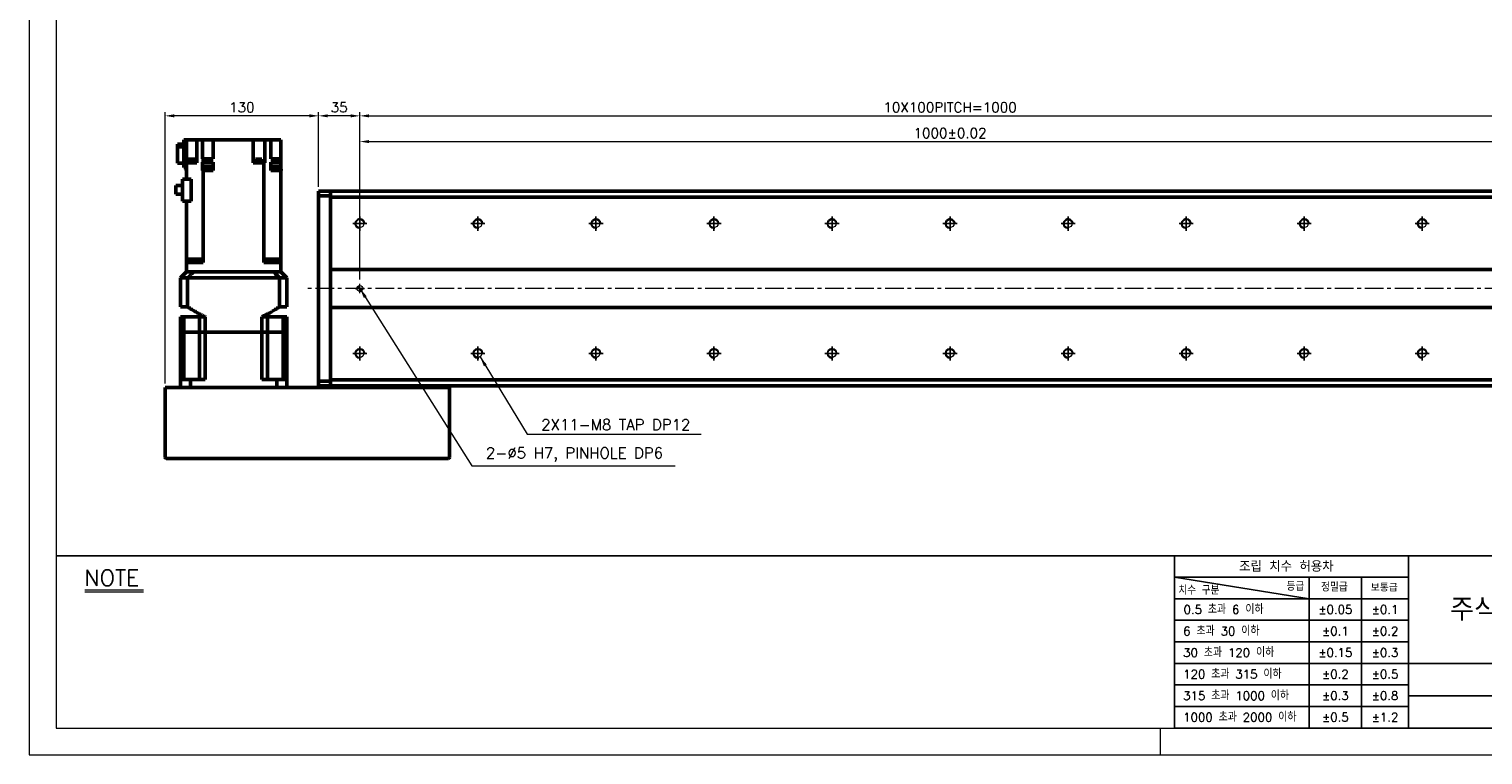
# Model space of a CAD drawing. Header units: millimetres. Extents: x 46891 to 50463, y 6223 to 9884.
# Tile 1 of 6: x 48547 to 49778, y 8529 to 9144. Entities that reach past the tile are written whole.
import ezdxf

# ---------------------------------------------------------------- set-up
doc = ezdxf.new("R2010")
doc.units = ezdxf.units.MM
doc.header["$LTSCALE"] = 0.5
doc.linetypes.add('CENTER', pattern=[50.8, 31.75, -6.35, 6.35, -6.35])
doc.layers.get('0').update_dxf_attribs({"lineweight": 20})
for name, color, linetype, lineweight in [('1', 1, 'CENTER', 13), ('4', 4, 'Continuous', 13), ('외형선(ISO)', 7, 'Continuous', 50)]:
    doc.layers.add(name, color=color, linetype=linetype, lineweight=lineweight)
for name, color, linetype in [('3', 3, 'Continuous'), ('C', 1, 'CENTER'), ('DIM', 4, 'Continuous')]:
    doc.layers.add(name, color=color, linetype=linetype)
doc.styles.add('DSR TEXT', font='romans.shx', dxfattribs={"bigfont": 'whgtxt.shx'})
doc.styles.get("Standard").update_dxf_attribs({"font": 'romans.shx', "bigfont": 'whgtxt.shx'})
doc.dimstyles.new('DSR', dxfattribs={"dimscale": 2, "dimtxt": 3, "dimasz": 3, "dimexe": 0.5, "dimexo": 0.5, "dimgap": 0.5, "dimtad": 1, "dimdsep": 46, "dimtxsty": 'Standard', "dimcen": 2.5, "dimclrd": 4, "dimclre": 4, "dimclrt": 2, "dimadec": 0, "dimazin": 2, "dimtfac": 1, "dimtmove": 0, "dimatfit": 3, "dimfxl": 0, "dimlwd": -1, "dimlwe": -1, "dimarcsym": 0})

# ---------------------------------------------------------------- blocks, each defined once
blk = doc.blocks.new('A$C13F00394')
for p, q in [((-202.34, 25.67), (-191.42, 25.67)), ((-202.34, 25.3), (-191.42, 25.3))]:
    blk.add_line(p, q)
at = {"layer": '3'}
for p, q in [((0, 32), (-207.68, 32)), ((0, 32), (202.32, 32)), ((0, 32), (0, 0)), ((43.43, 32), (43.43, 0)), ((0, 28), (25, 24)), ((43.43, 28), (0, 28)), ((25, 28), (25, 0)), ((34.7, 28), (34.7, 0)), ((43.43, 24), (0, 24)), ((43.43, 20), (0, 20)), ((43.43, 16), (0, 16)), ((0, 12), (129.32, 12)), ((43.43, 8), (0, 8)), ((97.32, 6), (43.43, 6)), ((43.43, 4), (0, 4)), ((0, 0), (202.32, 0))]:
    blk.add_line(p, q, dxfattribs=at)
at = {"color": 0, "style": 'DSR TEXT'}
for s, height, p in [('조립 치수 허용차', 2, (11.97, 29.02)), ('등급', 1.5, (20.77, 25.52)), ('정밀급', 1.5, (27.18, 25.37)), ('치수 구분', 1.5, (0.69, 24.78)), ('보통급', 1.3, (36.41, 25.38)), (' 0.5 초과 6 이하', 1.6, (0.56, 21.19)), (' 6 초과 30 이하', 1.6, (0.49, 17.19)), (' 30 초과 120 이하', 1.6, (0.49, 13.19)), (' 120 초과 315 이하', 1.6, (0.49, 9.19)), (' 315 초과 1000 이하', 1.6, (0.49, 5.19)), (' 1000 초과 2000 이하', 1.6, (0.49, 1.19))]:
    blk.add_text(s, height=height, dxfattribs=at).set_placement(p)
at = {"color": 7, "insert": (70.37, 22), "char_height": 4.2, "attachment_point": 5, "style": 'DSR TEXT'}
blk.add_mtext('주식회사 디에스알', dxfattribs=at)
at = {"color": 0, "char_height": 1.6, "attachment_point": 5, "style": 'DSR TEXT'}
for s, insert in [('%%P0.05', (29.85, 22)), ('%%P0.1', (39.07, 22)), ('%%P0.1', (29.85, 18)), ('%%P0.2', (39.07, 18)), ('%%P0.15', (29.85, 14)), ('%%P0.3', (39.07, 14)), ('%%P0.2', (29.85, 10)), ('%%P0.5', (39.07, 10)), ('%%P0.3', (29.85, 6)), ('%%P0.8', (39.07, 6)), ('%%P0.5', (29.85, 2)), ('%%P1.2', (39.07, 2))]:
    blk.add_mtext(s, dxfattribs=dict(at, insert=insert))
at = {"layer": '4', "color": 0, "style": 'DSR TEXT'}
blk.add_text('NOTE', height=3, dxfattribs=at).set_placement((-202.39, 26.38))
blk = doc.blocks.new('A$C1C1952E1')
at = {"color": 1}
blk.add_lwpolyline([(0, 0), (420, 0), (420, 297), (0, 297)], close=True, dxfattribs=at)
at = {"color": 3}
blk.add_lwpolyline([(5, 5), (415, 5), (415, 292), (5, 292)], close=True, dxfattribs=at)
blk = doc.blocks.new('A$C33E56CC6')
h = blk.add_hatch()
h.set_pattern_fill('ANSI31', color=256, style=0)
h.set_pattern_definition([(45, (-7065.45672, -6508.5399), (-0.0883883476, 0.0883883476), [])])
h.paths.add_polyline_path([(4, 6.5, 0.414214), (1.5, 4), (4, 4)])
h.paths.add_polyline_path([(6.5, 4), (4, 4), (4, 1.5, 0.414214)])
blk.add_circle((4, 4), 2.5)
at = {"layer": '1'}
for p, q in [((0, 4), (8, 4)), ((4, 0), (4, 8))]:
    blk.add_line(p, q, dxfattribs=at)
blk = doc.blocks.new('tap8')
blk.add_circle((0, 0), 3.4)
at = {"layer": 'C', "color": 1, "linetype": 'CENTER'}
for p, q in [((-6, 0), (6, 0)), ((0, -6), (0, 6))]:
    blk.add_line(p, q, dxfattribs=at)
at = {"layer": 'DIM', "color": 3}
blk.add_arc((0, 0), 4, 263.8455, 189.4314, dxfattribs=at)
blk = doc.blocks.new('*D151')
at = {"color": 1, "linetype": 'ByBlock'}
for p, q in [((48791.9, 9010.3), (48791.9, 9073.5)), ((48819.1, 9070.5), (48799.7, 9070.5)), ((48826.9, 8988.8), (48826.9, 9073.5))]:
    blk.add_line(p, q, dxfattribs=at)
at = {"color": 1}
for points in [[(48799.7, 9071.8), (48799.7, 9069.2), (48791.9, 9070.5)], [(48819.1, 9071.8), (48819.1, 9069.2), (48826.9, 9070.5)]]:
    blk.add_solid(points, dxfattribs=at)
at = {"layer": 'Defpoints', "color": 0}
for p in [(48791.9, 9070.5), (48791.9, 9006.7), (48826.9, 8985.2)]:
    blk.add_point(p, dxfattribs=at)
at = {"color": 3, "insert": (48809.4, 9077.7), "char_height": 8.4, "attachment_point": 5, "style": 'DSR TEXT'}
blk.add_mtext('35', dxfattribs=at)
blk = doc.blocks.new('*D152')
at = {"color": 1, "linetype": 'ByBlock'}
for p, q in [((48826.9, 8988.8), (48826.9, 9073.5)), ((48834.7, 9070.5), (49819.1, 9070.5)), ((49826.9, 8988.8), (49826.9, 9073.5))]:
    blk.add_line(p, q, dxfattribs=at)
at = {"color": 1}
for points in [[(48834.7, 9071.8), (48834.7, 9069.2), (48826.9, 9070.5)], [(49819.1, 9071.8), (49819.1, 9069.2), (49826.9, 9070.5)]]:
    blk.add_solid(points, dxfattribs=at)
at = {"layer": 'Defpoints', "color": 0}
for p in [(49826.9, 9070.5), (48826.9, 8985.2), (49826.9, 8985.2)]:
    blk.add_point(p, dxfattribs=at)
at = {"color": 3, "insert": (49326.9, 9077.7), "char_height": 8.4, "attachment_point": 5, "style": 'DSR TEXT'}
blk.add_mtext('10X100PITCH=1000', dxfattribs=at)
blk = doc.blocks.new('*D154')
at = {"color": 1, "linetype": 'ByBlock'}
for p, q in [((48826.9, 8931.8), (48826.9, 9051.7)), ((48834.7, 9048.7), (49819.1, 9048.7)), ((49826.9, 8931.8), (49826.9, 9051.7))]:
    blk.add_line(p, q, dxfattribs=at)
at = {"color": 1}
for points in [[(48834.7, 9050), (48834.7, 9047.4), (48826.9, 9048.7)], [(49819.1, 9050), (49819.1, 9047.4), (49826.9, 9048.7)]]:
    blk.add_solid(points, dxfattribs=at)
at = {"layer": 'Defpoints', "color": 0}
for p in [(49826.9, 9048.7), (48826.9, 8928.2), (49826.9, 8928.2)]:
    blk.add_point(p, dxfattribs=at)
at = {"color": 3, "insert": (49326.9, 9055.9), "char_height": 8.4, "attachment_point": 5, "style": 'DSR TEXT'}
blk.add_mtext('1000%%P0.02', dxfattribs=at)
blk = doc.blocks.new('*D155')
at = {"color": 1, "linetype": 'ByBlock'}
for p, q in [((48661.9, 8843.8), (48661.9, 9073.5)), ((48784.1, 9070.5), (48669.7, 9070.5)), ((48791.9, 9010.3), (48791.9, 9073.5))]:
    blk.add_line(p, q, dxfattribs=at)
at = {"color": 1}
for points in [[(48669.7, 9071.8), (48669.7, 9069.2), (48661.9, 9070.5)], [(48784.1, 9071.8), (48784.1, 9069.2), (48791.9, 9070.5)]]:
    blk.add_solid(points, dxfattribs=at)
at = {"layer": 'Defpoints', "color": 0}
for p in [(48661.9, 9070.5), (48791.9, 9006.7), (48661.9, 8840.2)]:
    blk.add_point(p, dxfattribs=at)
at = {"color": 3, "insert": (48726.9, 9077.7), "char_height": 8.4, "attachment_point": 5, "style": 'DSR TEXT'}
blk.add_mtext('130', dxfattribs=at)

msp = doc.modelspace()

# ---------------------------------------------------------------- linework, layer by layer
at = {"color": 1}
msp.add_line((49504.90132, 8551.81052), (49504.90132, 8528.99552), dxfattribs=at)
at = {"layer": '1'}
msp.add_line((49871.91565, 8924.18367), (48781.91565, 8924.18367), dxfattribs=at)
at = {"layer": '3'}
msp.add_line((49517.14175, 8551.81052), (50440.31632, 8551.81052), dxfattribs=at)
at = {"layer": '외형선(ISO)'}
for p, q in [((48677.91565, 9046.48925), (48672.41565, 9046.48925)), ((48672.41565, 9046.48925), (48672.41565, 9044.17374)), ((48672.41565, 9044.17374), (48677.91565, 9044.17374)), ((48672.41565, 9044.17374), (48672.41565, 9030.27809)), ((48677.91565, 9050.18367), (48679.91565, 9050.18367)), ((48677.91565, 9050.18367), (48677.91565, 9026.68367)), ((48679.91565, 9050.18367), (48679.91565, 9030.68367)), ((48684.31565, 9050.18367), (48679.91565, 9050.18367)), ((48688.81565, 9050.18367), (48684.31565, 9050.18367)), ((48693.58298, 9050.18367), (48688.81565, 9050.18367)), ((48688.81565, 9050.18367), (48688.81565, 9030.68367)), ((48693.58298, 9050.18367), (48693.59371, 9050.18367)), ((48693.59371, 9034.18367), (48693.59371, 9050.18367)), ((48693.59371, 9050.18367), (48698.71565, 9050.18367)), ((48702.71565, 9050.18367), (48698.71565, 9050.18367)), ((48702.71565, 9050.18367), (48736.61565, 9050.18367)), ((48702.71565, 9034.18367), (48702.71565, 9050.18367)), ((48736.61565, 9030.68367), (48736.61565, 9050.18367)), ((48741.11565, 9050.18367), (48736.61565, 9050.18367)), ((48741.11565, 9050.18367), (48746.28276, 9050.18367)), ((48751.3595, 9050.18367), (48746.28276, 9050.18367)), ((48746.28276, 9030.68367), (48746.28276, 9050.18367)), ((48751.3595, 9050.18367), (48751.51565, 9050.18367)), ((48751.51565, 9034.18367), (48751.51565, 9050.18367)), ((48755.51565, 9050.18367), (48751.51565, 9050.18367)), ((48755.51565, 9050.18367), (48759.91565, 9050.18367)), ((48759.91565, 9050.18367), (48759.91565, 9034.18367)), ((48672.41565, 9030.27809), (48677.91565, 9030.27809)), ((48679.91565, 9016.83367), (48679.91565, 9030.68367)), ((48679.91565, 9030.68367), (48688.4718, 9030.68367)), ((48681.35471, 9031.18367), (48687.35471, 9031.18367)), ((48681.35471, 9031.18367), (48681.35471, 9030.68367)), ((48681.40471, 9031.88367), (48687.30471, 9031.88367)), ((48681.40471, 9031.88367), (48681.40471, 9031.18367)), ((48681.60471, 9033.88367), (48687.10471, 9033.88367)), ((48681.60471, 9033.88367), (48681.60471, 9031.88367)), ((48687.10471, 9033.88367), (48687.10471, 9031.88367)), ((48687.30471, 9031.88367), (48687.30471, 9031.18367)), ((48687.35471, 9031.18367), (48687.35471, 9030.68367)), ((48688.81565, 9030.68367), (48688.4718, 9030.68367)), ((48693.59371, 9034.18367), (48694.24946, 9034.18367)), ((48693.59371, 9031.18367), (48693.59371, 9026.18367)), ((48694.24946, 9031.18367), (48693.59371, 9031.18367)), ((48694.24946, 9034.18367), (48702.71565, 9034.18367)), ((48694.24946, 9031.18367), (48694.24946, 9034.18367)), ((48702.71565, 9031.18367), (48694.24946, 9031.18367)), ((48702.71565, 9031.18367), (48702.71565, 9026.18367)), ((48745.58184, 9030.68367), (48736.61565, 9030.68367)), ((48738.11422, 9031.18367), (48744.11422, 9031.18367)), ((48738.11422, 9031.18367), (48738.11422, 9030.68367)), ((48738.16422, 9031.88367), (48744.06422, 9031.88367)), ((48738.16422, 9031.88367), (48738.16422, 9031.18367)), ((48738.36422, 9033.88367), (48743.86422, 9033.88367)), ((48738.36422, 9033.88367), (48738.36422, 9031.88367)), ((48743.86422, 9033.88367), (48743.86422, 9031.88367)), ((48744.06422, 9031.88367), (48744.06422, 9031.18367)), ((48744.11422, 9031.18367), (48744.11422, 9030.68367)), ((48745.58184, 8949.18367), (48745.58184, 9030.68367)), ((48745.58184, 9030.68367), (48746.24832, 9030.68367)), ((48746.28276, 9030.68367), (48746.24832, 9030.68367)), ((48751.51565, 9034.18367), (48759.91565, 9034.18367)), ((48751.51565, 9026.18367), (48751.51565, 9031.18367)), ((48759.91565, 9031.18367), (48751.51565, 9031.18367)), ((48759.91565, 9031.18367), (48759.91565, 9034.18367)), ((48759.91565, 9026.18367), (48759.91565, 9031.18367)), ((48676.51565, 9016.83367), (48683.9442, 9016.83367)), ((48676.51565, 8998.28367), (48676.51565, 9016.83367)), ((48677.91565, 9026.68367), (48679.91565, 9026.68367)), ((48679.69575, 9025.18367), (48679.91565, 9025.18367)), ((48679.69575, 9024.18367), (48679.69575, 9025.18367)), ((48679.91565, 9024.18367), (48679.69575, 9024.18367)), ((48683.9442, 9016.83367), (48683.9442, 8998.28367)), ((48693.59102, 9026.18367), (48693.59102, 9024.18367)), ((48693.59371, 9026.18367), (48693.59102, 9026.18367)), ((48693.59102, 9024.18367), (48694.24946, 9024.18367)), ((48694.70503, 9026.18367), (48693.59371, 9026.18367)), ((48694.24946, 9024.18367), (48696.93111, 9024.18367)), ((48694.24946, 9024.18367), (48694.24946, 8949.18367)), ((48694.40503, 9025.18367), (48702.00503, 9025.18367)), ((48694.40503, 9024.18367), (48694.40503, 9025.18367)), ((48694.70503, 9027.78367), (48701.70503, 9027.78367)), ((48694.70503, 9025.18367), (48694.70503, 9027.78367)), ((48699.47896, 9024.18367), (48696.93111, 9024.18367)), ((48699.47896, 9024.18367), (48702.71708, 9024.18367)), ((48701.70503, 9025.18367), (48701.70503, 9027.78367)), ((48701.70503, 9026.18367), (48702.71565, 9026.18367)), ((48702.00503, 9024.18367), (48702.00503, 9025.18367)), ((48702.71708, 9026.18367), (48702.71565, 9026.18367)), ((48702.71708, 9026.18367), (48702.71708, 9024.18367)), ((48751.47659, 9024.18367), (48751.47659, 9026.18367)), ((48751.51565, 9026.18367), (48751.47659, 9026.18367)), ((48751.47659, 9024.18367), (48759.91565, 9024.18367)), ((48751.51565, 9026.18367), (48752.83555, 9026.18367)), ((48752.53555, 9025.18367), (48760.13555, 9025.18367)), ((48752.53555, 9024.18367), (48752.53555, 9025.18367)), ((48752.83555, 9027.78367), (48759.83555, 9027.78367)), ((48752.83555, 9025.18367), (48752.83555, 9027.78367)), ((48759.83555, 9025.18367), (48759.83555, 9027.78367)), ((48759.91565, 9026.18367), (48759.83555, 9026.18367)), ((48759.91565, 9026.18367), (48759.91565, 9025.18367)), ((48759.91565, 8949.18367), (48759.91565, 9024.18367)), ((48760.13555, 9024.18367), (48759.91565, 9024.18367)), ((48760.13555, 9024.18367), (48760.13555, 9025.18367)), ((48671.11565, 9011.50867), (48676.51565, 9011.50867)), ((48671.11565, 9011.50867), (48671.11565, 9004.05867)), ((48671.11565, 9004.05867), (48676.51565, 9004.05867)), ((48791.91565, 9006.68367), (48791.91565, 9005.80499)), ((48801.91565, 9006.68367), (48791.91565, 9006.68367)), ((48791.91565, 9002.68367), (48791.91565, 9005.80499)), ((48801.91565, 9006.68367), (48801.91565, 9005.80499)), ((48801.91565, 9006.68367), (49851.91565, 9006.68367)), ((48801.91565, 9005.80499), (48801.91565, 9006.68367)), ((48801.91565, 9001.68367), (48801.91565, 9005.80499)), ((48801.91565, 9005.80499), (48801.91565, 9002.68367)), ((48676.51565, 8998.28367), (48683.9442, 8998.28367)), ((48679.91565, 8998.28367), (48679.91565, 8949.18367)), ((48791.91565, 9002.68367), (48801.91565, 9002.68367)), ((48791.91565, 8845.68367), (48791.91565, 9002.68367)), ((48801.91565, 8940.18367), (48801.91565, 9001.68367)), ((48801.91565, 9001.68367), (49851.91565, 9001.68367)), ((48688.4718, 8949.18367), (48679.91565, 8949.18367)), ((48679.91565, 8946.18367), (48679.91565, 8949.18367)), ((48679.91565, 8938.18367), (48679.91565, 8946.18367)), ((48679.91565, 8946.18367), (48686.91565, 8946.18367)), ((48685.05137, 8949.18367), (48685.05137, 8946.18367)), ((48686.91565, 8946.18367), (48694.25808, 8946.18367)), ((48688.4718, 8949.18367), (48693.58298, 8949.18367)), ((48694.24946, 8949.18367), (48693.58298, 8949.18367)), ((48693.83877, 8949.18367), (48693.83877, 8946.18367)), ((48694.25808, 8949.18367), (48694.24946, 8949.18367)), ((48694.25808, 8949.18367), (48694.25808, 8946.18367)), ((48745.58184, 8949.18367), (48745.57322, 8949.18367)), ((48745.57322, 8949.18367), (48745.57322, 8946.18367)), ((48745.57322, 8946.18367), (48752.91565, 8946.18367)), ((48746.24832, 8949.18367), (48745.58184, 8949.18367)), ((48745.99253, 8949.18367), (48745.99253, 8946.18367)), ((48746.24832, 8949.18367), (48751.3595, 8949.18367)), ((48759.91565, 8949.18367), (48751.3595, 8949.18367)), ((48752.91565, 8946.18367), (48759.91565, 8946.18367)), ((48754.77993, 8949.18367), (48754.77993, 8946.18367)), ((48759.91565, 8949.18367), (48759.91565, 8946.18367)), ((48759.91565, 8938.18367), (48759.91565, 8946.18367)), ((48674.91565, 8933.18367), (48679.91565, 8938.18367)), ((48674.91565, 8933.18367), (48680.91305, 8933.18367)), ((48674.91565, 8908.73367), (48674.91565, 8933.18367)), ((48679.91565, 8938.18367), (48680.00374, 8938.18367)), ((48685.80862, 8938.18367), (48680.00374, 8938.18367)), ((48680.91305, 8908.73367), (48680.91305, 8933.18367)), ((48680.91305, 8933.18367), (48758.91825, 8933.18367)), ((48685.80862, 8938.18367), (48685.91197, 8938.18367)), ((48685.91197, 8938.18367), (48753.91933, 8938.18367)), ((48752.91565, 8938.18367), (48686.91565, 8938.18367)), ((48754.02268, 8938.18367), (48753.91933, 8938.18367)), ((48759.82756, 8938.18367), (48754.02268, 8938.18367)), ((48758.91825, 8933.18367), (48764.91565, 8933.18367)), ((48758.91825, 8908.73367), (48758.91825, 8933.18367)), ((48759.91565, 8938.18367), (48759.82756, 8938.18367)), ((48759.91565, 8938.18367), (48764.91565, 8933.18367)), ((48764.91565, 8908.73367), (48764.91565, 8933.18367)), ((48801.91565, 8939.33012), (48801.91565, 8940.18367)), ((49851.91565, 8940.18367), (48801.91565, 8940.18367)), ((48801.91565, 8938.97657), (48801.91565, 8939.33012)), ((48801.91565, 8909.39078), (48801.91565, 8938.97657)), ((48801.91565, 8938.97657), (48801.91565, 8909.39078)), ((48680.91305, 8908.73367), (48674.91565, 8908.73367)), ((48764.91565, 8908.73367), (48758.91825, 8908.73367)), ((48801.91565, 8909.03723), (48801.91565, 8909.39078)), ((48801.91565, 8908.18367), (48801.91565, 8909.03723)), ((48801.91565, 8846.68367), (48801.91565, 8908.18367)), ((48801.91565, 8908.18367), (49851.91565, 8908.18367)), ((48677.86343, 8900.18367), (48674.91565, 8900.18367)), ((48674.91565, 8887.18367), (48674.91565, 8900.18367)), ((48691.06065, 8900.18367), (48677.86343, 8900.18367)), ((48677.86343, 8887.18367), (48677.86343, 8900.18367)), ((48695.91565, 8900.18367), (48691.06065, 8900.18367)), ((48691.06065, 8887.18367), (48691.06065, 8900.18367)), ((48695.91565, 8887.18367), (48695.91565, 8900.18367)), ((48748.77065, 8900.18367), (48743.91565, 8900.18367)), ((48743.91565, 8887.18367), (48743.91565, 8900.18367)), ((48748.77065, 8887.18367), (48748.77065, 8900.18367)), ((48748.77065, 8900.18367), (48761.96787, 8900.18367)), ((48764.91565, 8900.18367), (48761.96787, 8900.18367)), ((48761.96787, 8887.18367), (48761.96787, 8900.18367)), ((48764.91565, 8887.18367), (48764.91565, 8900.18367)), ((48674.91565, 8887.18367), (48674.91565, 8847.18367)), ((48674.91565, 8887.18367), (48677.86343, 8887.18367)), ((48677.86343, 8887.18367), (48674.91565, 8887.18367)), ((48677.86343, 8847.18367), (48677.86343, 8887.18367)), ((48677.86343, 8887.18367), (48684.56065, 8887.18367)), ((48677.86343, 8887.18367), (48684.56065, 8887.18367)), ((48684.56065, 8887.18367), (48691.06065, 8887.18367)), ((48684.56065, 8887.18367), (48691.06065, 8887.18367)), ((48691.06065, 8887.18367), (48695.91565, 8887.18367)), ((48691.06065, 8847.18367), (48691.06065, 8887.18367)), ((48695.91565, 8887.18367), (48691.06065, 8887.18367)), ((48695.91565, 8887.18367), (48743.91565, 8887.18367)), ((48695.91565, 8887.18367), (48695.91565, 8847.18367)), ((48695.91565, 8887.18367), (48743.91565, 8887.18367)), ((48743.91565, 8887.18367), (48748.77065, 8887.18367)), ((48743.91565, 8887.18367), (48743.91565, 8847.18367)), ((48748.77065, 8887.18367), (48743.91565, 8887.18367)), ((48748.77065, 8887.18367), (48755.27065, 8887.18367)), ((48748.77065, 8847.18367), (48748.77065, 8887.18367)), ((48748.77065, 8887.18367), (48755.27065, 8887.18367)), ((48755.27065, 8887.18367), (48761.96787, 8887.18367)), ((48755.27065, 8887.18367), (48761.96787, 8887.18367)), ((48761.96787, 8887.18367), (48764.91565, 8887.18367)), ((48761.96787, 8847.18367), (48761.96787, 8887.18367)), ((48764.91565, 8887.18367), (48761.96787, 8887.18367)), ((48764.91565, 8887.18367), (48764.91565, 8847.18367)), ((48683.3233, 8847.18367), (48674.91565, 8847.18367)), ((48674.91565, 8840.18367), (48674.91565, 8847.18367)), ((48683.3233, 8847.18367), (48695.91565, 8847.18367)), ((48683.3233, 8840.18367), (48683.3233, 8847.18367)), ((48743.91565, 8847.18367), (48756.508, 8847.18367)), ((48764.91565, 8847.18367), (48756.508, 8847.18367)), ((48756.508, 8840.18367), (48756.508, 8847.18367)), ((48764.91565, 8840.18367), (48764.91565, 8847.18367)), ((48801.91565, 8845.68367), (48791.91565, 8845.68367)), ((48791.91565, 8842.56235), (48791.91565, 8845.68367)), ((48801.91565, 8842.56235), (48801.91565, 8846.68367)), ((49851.91565, 8846.68367), (48801.91565, 8846.68367)), ((48801.91565, 8845.68367), (48801.91565, 8842.56235)), ((48661.91565, 8840.18367), (48661.91565, 8781.18367)), ((48661.91565, 8840.18367), (48662.91565, 8840.18367)), ((48662.91565, 8840.18367), (48901.91565, 8840.18367)), ((48791.91565, 8842.56235), (48791.91565, 8841.68367)), ((48801.91565, 8841.68367), (48791.91565, 8841.68367)), ((48801.91565, 8842.56235), (48801.91565, 8841.68367)), ((48801.91565, 8841.68367), (48801.91565, 8842.56235)), ((48801.91565, 8841.68367), (49851.91565, 8841.68367)), ((48801.91565, 8840.18367), (48801.91565, 8841.68367)), ((48901.91565, 8840.18367), (48901.91565, 8841.68367)), ((48901.91565, 8840.18367), (48902.91565, 8840.18367)), ((48902.91565, 8781.18367), (48902.91565, 8840.18367)), ((48662.91565, 8780.18367), (48901.91565, 8780.18367))]:
    msp.add_line(p, q, dxfattribs=at)
for centre, start, end in [((48662.91565, 8781.18367), 180, 270), ((48901.91565, 8781.18367), 270, 0)]:
    msp.add_arc(centre, 1, start, end, dxfattribs=at)
for points in [[(48685.91197, 8938.18367), (48685.36953, 8937.64157), (48684.27601, 8936.54839), (48682.60961, 8934.8816), (48681.48146, 8933.75262), (48680.91305, 8933.18367)], [(48758.91825, 8933.18367), (48758.34956, 8933.7529), (48757.22104, 8934.88224), (48755.55465, 8936.54903), (48754.46149, 8937.64185), (48753.91933, 8938.18367)]]:
    msp.add_open_spline(points, degree=3, dxfattribs=at)
for points, weights in [([(48680.91305, 8908.73367), (48688.99451, 8903.44068), (48695.91565, 8900.18367)], [1.24342419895, 1.30973118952, 1.35416666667]), ([(48743.91565, 8900.18367), (48750.83679, 8903.44068), (48758.91825, 8908.73367)], [1.35416666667, 1.30973118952, 1.24342419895])]:
    msp.add_rational_spline(points, weights, degree=2, dxfattribs=at)

# ---------------------------------------------------------------- block references
at = {"xscale": 4.563000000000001, "yscale": 4.563000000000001, "zscale": 4.563000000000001}
for name, p in [('A$C1C1952E1', (48546.67132, 8528.99552)), ('A$C13F00394', (49517.14175, 8551.81052))]:
    msp.add_blockref(name, p, dxfattribs=at)
at = {"rotation": 90}
for p in [(48826.91565, 8979.18367), (48926.91565, 8979.18367), (49026.91565, 8979.18367), (49126.91565, 8979.18367), (49226.91565, 8979.18367), (49326.91565, 8979.18367), (49426.91565, 8979.18367), (49526.91565, 8979.18367), (49626.91565, 8979.18367), (49726.91565, 8979.18367), (48826.91565, 8869.18367), (48926.91565, 8869.18367), (49026.91565, 8869.18367), (49126.91565, 8869.18367), (49226.91565, 8869.18367), (49326.91565, 8869.18367), (49426.91565, 8869.18367), (49526.91565, 8869.18367), (49626.91565, 8869.18367), (49726.91565, 8869.18367)]:
    msp.add_blockref('tap8', p, dxfattribs=at)
msp.add_blockref('A$C33E56CC6', (48822.91565, 8920.18367))

# ---------------------------------------------------------------- texts
at = {"color": 3, "char_height": 9.24, "attachment_point": 7, "style": 'DSR TEXT'}
for s, insert in [('2X11-M8 TAP DP12', (48980.53296, 8804.16176)), ('2-%%C5 H7, PINHOLE DP6', (48933.69431, 8777.38712))]:
    msp.add_mtext(s, dxfattribs=dict(at, insert=insert))

# ---------------------------------------------------------------- dimensions: what is measured, and where the dimension line sits
for base, p1, p2, picture, middle in [((48661.91565, 9070.49356), (48791.91565, 9006.68367), (48661.91565, 8840.18367), '*D155', (48726.91565, 9077.69356)), ((48791.91565, 9070.49356), (48826.91565, 8985.23064), (48791.91565, 9006.68367), '*D151', (48809.41565, 9077.69356))]:
    dim = msp.add_linear_dim(base=base, p1=p1, p2=p2, dimstyle='DSR', override={"dimscale": 3, "dimtxt": 2.8, "dimasz": 2.600136, "dimexe": 1, "dimexo": 1.2, "dimgap": 1, "dimdec": 4, "dimtxsty": 'DSR TEXT', "dimclrd": 1, "dimclre": 1, "dimclrt": 3, "dimtdec": 4, "dimtix": 1})
    dim.commit()
    dim.dimension.update_dxf_attribs({"geometry": picture, "text_midpoint": middle})
for base, p1, p2, text, picture, middle in [((49826.91565, 9070.49356), (48826.91565, 8985.23064), (49826.91565, 8985.23064), '10X100PITCH=<>', '*D152', (49326.91565, 9077.69356)), ((49826.91565, 9048.68154), (48826.91565, 8928.18367), (49826.91565, 8928.18367), '<>%%P0.02', '*D154', (49326.91565, 9055.88154))]:
    dim = msp.add_linear_dim(base=base, p1=p1, p2=p2, text=text, dimstyle='DSR', override={"dimscale": 3, "dimtxt": 2.8, "dimasz": 2.600136, "dimexe": 1, "dimexo": 1.2, "dimgap": 1, "dimdec": 4, "dimtxsty": 'DSR TEXT', "dimclrd": 1, "dimclre": 1, "dimclrt": 3, "dimtdec": 4, "dimtix": 1})
    dim.commit()
    dim.dimension.update_dxf_attribs({"geometry": picture, "text_midpoint": middle})

# ---------------------------------------------------------------- leaders
at = {"annotation_type": 0, "has_hookline": 1, "hookline_direction": 0}
for points, text_width in [([(48826.91565, 8924.18367), (48921.81386, 8774.08712), (48930.39431, 8774.08712)], 160.4625), ([(48928.78031, 8866.34061), (48968.65251, 8800.86176), (48977.23296, 8800.86176)], 135.575)]:
    msp.add_leader(points, dimstyle='DSR', override={"dimscale": 3.3, "dimtxt": 2.8, "dimasz": 2.600136, "dimexe": 1, "dimexo": 1.2, "dimgap": 1, "dimdec": 4, "dimtxsty": 'DSR TEXT', "dimclrd": 1, "dimclre": 1, "dimclrt": 3, "dimtdec": 4, "dimtix": 1}, dxfattribs=dict(at, text_width=text_width))

doc.saveas('drawing.dxf')
